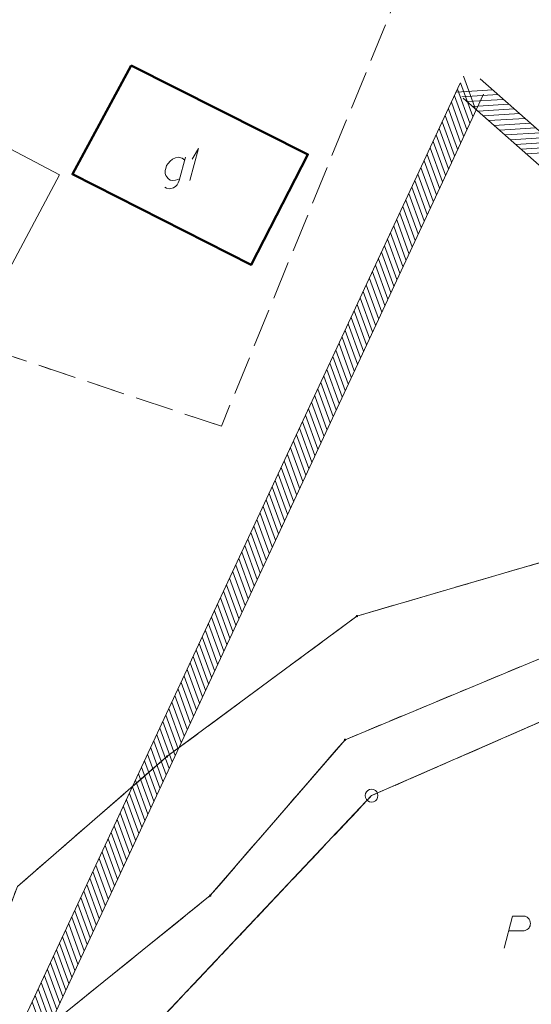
# Model space of a CAD drawing. Header units: metres. Extents: x 5554594 to 5556205, y 5636132 to 5636668.
# Tile 54 of 168: x 5555301 to 5555321, y 5636212 to 5636250. Entities that reach past the tile are written whole.
import ezdxf

# ---------------------------------------------------------------- set-up
doc = ezdxf.new("R2010")
doc.units = ezdxf.units.M
doc.header["$MEASUREMENT"] = 0
doc.header["$XCLIPFRAME"] = 0
doc.linetypes.add('PRZER1-1', pattern=[2, 1, -1])
doc.linetypes.add('PRZER3-1', pattern=[4, 3, -1])
for name, color, linetype, lineweight in [('#RASTER', 7, 'Continuous', 18), ('#skartowane', 7, 'Continuous', 18), ('#zakres', 7, 'Continuous', 18)]:
    doc.layers.add(name, color=color, linetype=linetype, lineweight=lineweight)
for name, color, linetype, lineweight, true_color in [('GEPPGD', 96, 'Continuous', 18, 0x008000), ('GESBZO', 18, 'Continuous', 50, 0x0a0909), ('GESBZO_O', 18, 'Continuous', 50, 0x0a0909), ('GESDZI', 18, 'Continuous', 18, 0x0a0909), ('GESKKL', 96, 'PRZER3-1', 18, 0x008000), ('GESKKL_O', 96, 'PRZER3-1', 18, 0x008000), ('GESUZY', 96, 'PRZER1-1', 18, 0x008000)]:
    doc.layers.add(name, color=color, linetype=linetype, lineweight=lineweight, true_color=true_color)
picture_1 = doc.add_image_def('image1.tif', size_in_pixel=(18897, 11811))

# ---------------------------------------------------------------- blocks, each defined once
blk = doc.blocks.new('EPPGS')
at = {"color": 0, "flags": 128}
blk.add_lwpolyline([(0.5, 0), (0.475528, -0.154508), (0.404508, -0.293893), (0.293893, -0.404508), (0.154508, -0.475528), (0, -0.5), (-0.154508, -0.475528), (-0.293893, -0.404508), (-0.404508, -0.293893), (-0.475528, -0.154508), (-0.5, 0), (-0.475528, 0.154508), (-0.404508, 0.293893), (-0.293893, 0.404508), (-0.154508, 0.475528), (0, 0.5), (0.154508, 0.475528), (0.293893, 0.404508), (0.404508, 0.293893), (0.475528, 0.154508), (0.5, 0)], close=True, dxfattribs=at)
blk = doc.blocks.new('EPPGN')
blk.add_hatch(color=0).paths.add_polyline_path([(0, -0.09), (-0.027812, -0.085595), (-0.052901, -0.072812), (-0.072812, -0.052901), (-0.085595, -0.027812), (-0.09, 0), (-0.085595, 0.027812), (-0.072812, 0.052901), (-0.052901, 0.072812), (-0.027812, 0.085595), (0, 0.09), (0.027812, 0.085595), (0.052901, 0.072812), (0.072812, 0.052901), (0.085595, 0.027812), (0.09, 0), (0.085595, -0.027812), (0.072812, -0.052901), (0.052901, -0.072812), (0.027812, -0.085595)])
blk = doc.blocks.new('*U145')
at = {"layer": 'GESBZO_O', "color": 7, "linetype": 'ByBlock', "lineweight": 18, "flags": 128}
for points in [[(5555307.348, 5636244.627), (5555307.102, 5636243.721), (5555307.063, 5636243.633), (5555307.023, 5636243.554), (5555306.974, 5636243.505), (5555306.876, 5636243.436), (5555306.728, 5636243.396), (5555306.61, 5636243.426), (5555306.551, 5636243.465)], [(5555307.122, 5636243.79), (5555307.053, 5636243.761), (5555306.964, 5636243.731), (5555306.846, 5636243.721), (5555306.748, 5636243.731), (5555306.669, 5636243.8), (5555306.62, 5636243.859), (5555306.58, 5636243.918), (5555306.561, 5636243.997), (5555306.561, 5636244.105), (5555306.58, 5636244.194), (5555306.61, 5636244.302), (5555306.669, 5636244.39), (5555306.758, 5636244.479), (5555306.846, 5636244.548), (5555306.964, 5636244.607), (5555307.082, 5636244.627), (5555307.22, 5636244.597), (5555307.319, 5636244.518)]]:
    blk.add_lwpolyline(points, dxfattribs=at)
blk = doc.blocks.new('*U146')
at = {"layer": 'GESBZO_O', "color": 7, "linetype": 'ByBlock', "lineweight": 18}
for q in [(5555307.515, 5636243.721), (5555307.604, 5636244.548)]:
    blk.add_line((5555307.85, 5636244.971), q, dxfattribs=at)

msp = doc.modelspace()

# ---------------------------------------------------------------- linework, layer by layer
at = {"layer": '#skartowane', "color": 7, "linetype": 'Continuous', "lineweight": 18}
for q in [(5555298.04, 5636246.25), (5555299.26, 5636237.98)]:
    msp.add_line((5555302.44, 5636243.94), q, dxfattribs=at)
at = {"layer": '#zakres', "color": 134, "linetype": 'Continuous', "lineweight": 18}
for p, q in [((5555318.657, 5636246.464), (5555318.178, 5636247.78)), ((5555318.831, 5636247.675), (5555346.831, 5636222.975)), ((5555300.753, 5636210.407), (5555318.047, 5636247.511)), ((5555317.906, 5636247.164), (5555319.304, 5636247.251)), ((5555318.42, 5636245.957), (5555317.941, 5636247.272)), ((5555318.538, 5636246.211), (5555318.059, 5636247.526)), ((5555301.659, 5636209.985), (5555318.953, 5636247.089)), ((5555318.302, 5636245.703), (5555317.823, 5636247.018)), ((5555318.116, 5636246.978), (5555319.514, 5636247.066)), ((5555318.169, 5636246.925), (5555346.169, 5636222.225)), ((5555318.326, 5636246.793), (5555319.724, 5636246.881)), ((5555318.065, 5636245.195), (5555317.586, 5636246.511)), ((5555318.183, 5636245.449), (5555317.704, 5636246.765)), ((5555318.536, 5636246.608), (5555319.934, 5636246.695)), ((5555318.746, 5636246.423), (5555320.144, 5636246.51)), ((5555317.947, 5636244.942), (5555317.468, 5636246.257)), ((5555318.956, 5636246.237), (5555320.354, 5636246.325)), ((5555319.166, 5636246.052), (5555320.563, 5636246.14)), ((5555317.71, 5636244.434), (5555317.231, 5636245.75)), ((5555317.829, 5636244.688), (5555317.35, 5636246.003)), ((5555319.376, 5636245.867), (5555320.773, 5636245.955)), ((5555319.586, 5636245.682), (5555320.983, 5636245.769)), ((5555317.592, 5636244.18), (5555317.113, 5636245.496)), ((5555319.796, 5636245.497), (5555321.193, 5636245.584)), ((5555320.006, 5636245.311), (5555321.403, 5636245.399)), ((5555317.355, 5636243.673), (5555316.876, 5636244.988)), ((5555317.474, 5636243.926), (5555316.995, 5636245.242)), ((5555320.216, 5636245.126), (5555321.613, 5636245.214)), ((5555320.426, 5636244.941), (5555321.823, 5636245.028)), ((5555317.237, 5636243.419), (5555316.758, 5636244.734)), ((5555320.636, 5636244.756), (5555322.033, 5636244.843)), ((5555317.001, 5636242.911), (5555316.521, 5636244.227)), ((5555317.119, 5636243.165), (5555316.64, 5636244.481)), ((5555316.882, 5636242.658), (5555316.403, 5636243.973)), ((5555316.646, 5636242.15), (5555316.167, 5636243.465)), ((5555316.764, 5636242.404), (5555316.285, 5636243.719)), ((5555316.527, 5636241.896), (5555316.048, 5636243.212)), ((5555316.291, 5636241.389), (5555315.812, 5636242.704)), ((5555316.409, 5636241.642), (5555315.93, 5636242.958)), ((5555316.173, 5636241.135), (5555315.693, 5636242.45)), ((5555315.936, 5636240.627), (5555315.457, 5636241.943)), ((5555316.054, 5636240.881), (5555315.575, 5636242.197)), ((5555315.818, 5636240.373), (5555315.339, 5636241.689)), ((5555315.581, 5636239.866), (5555315.102, 5636241.181)), ((5555315.699, 5636240.12), (5555315.22, 5636241.435)), ((5555315.463, 5636239.612), (5555314.984, 5636240.928)), ((5555315.226, 5636239.105), (5555314.747, 5636240.42)), ((5555315.344, 5636239.358), (5555314.865, 5636240.674)), ((5555315.108, 5636238.851), (5555314.629, 5636240.166)), ((5555314.871, 5636238.343), (5555314.392, 5636239.659)), ((5555314.99, 5636238.597), (5555314.511, 5636239.912)), ((5555314.753, 5636238.089), (5555314.274, 5636239.405)), ((5555314.516, 5636237.582), (5555314.037, 5636238.897)), ((5555314.635, 5636237.836), (5555314.156, 5636239.151)), ((5555314.398, 5636237.328), (5555313.919, 5636238.644)), ((5555314.162, 5636236.82), (5555313.683, 5636238.136)), ((5555314.28, 5636237.074), (5555313.801, 5636238.39)), ((5555314.043, 5636236.567), (5555313.564, 5636237.882)), ((5555313.807, 5636236.059), (5555313.328, 5636237.375)), ((5555313.925, 5636236.313), (5555313.446, 5636237.628)), ((5555313.688, 5636235.805), (5555313.209, 5636237.121)), ((5555313.452, 5636235.298), (5555312.973, 5636236.613)), ((5555313.57, 5636235.552), (5555313.091, 5636236.867)), ((5555313.334, 5636235.044), (5555312.854, 5636236.359)), ((5555313.097, 5636234.536), (5555312.618, 5636235.852)), ((5555313.215, 5636234.79), (5555312.736, 5636236.106)), ((5555312.979, 5636234.283), (5555312.5, 5636235.598)), ((5555312.742, 5636233.775), (5555312.263, 5636235.091)), ((5555312.86, 5636234.029), (5555312.381, 5636235.344)), ((5555312.624, 5636233.521), (5555312.145, 5636234.837)), ((5555312.387, 5636233.014), (5555311.908, 5636234.329)), ((5555312.506, 5636233.267), (5555312.026, 5636234.583)), ((5555312.269, 5636232.76), (5555311.79, 5636234.075)), ((5555312.032, 5636232.252), (5555311.553, 5636233.568)), ((5555312.151, 5636232.506), (5555311.672, 5636233.822)), ((5555311.796, 5636231.745), (5555311.317, 5636233.06)), ((5555311.914, 5636231.999), (5555311.435, 5636233.314)), ((5555311.677, 5636231.491), (5555311.198, 5636232.806)), ((5555311.441, 5636230.983), (5555310.962, 5636232.299)), ((5555311.559, 5636231.237), (5555311.08, 5636232.553)), ((5555311.323, 5636230.73), (5555310.844, 5636232.045)), ((5555311.086, 5636230.222), (5555310.607, 5636231.538)), ((5555311.204, 5636230.476), (5555310.725, 5636231.791)), ((5555310.968, 5636229.968), (5555310.489, 5636231.284)), ((5555310.731, 5636229.461), (5555310.252, 5636230.776)), ((5555310.849, 5636229.714), (5555310.37, 5636231.03)), ((5555310.613, 5636229.207), (5555310.134, 5636230.522)), ((5555310.376, 5636228.699), (5555309.897, 5636230.015)), ((5555310.495, 5636228.953), (5555310.016, 5636230.269)), ((5555310.258, 5636228.446), (5555309.779, 5636229.761)), ((5555310.021, 5636227.938), (5555309.542, 5636229.253)), ((5555310.14, 5636228.192), (5555309.661, 5636229.507)), ((5555309.903, 5636227.684), (5555309.424, 5636229)), ((5555309.667, 5636227.177), (5555309.187, 5636228.492)), ((5555309.785, 5636227.43), (5555309.306, 5636228.746)), ((5555309.548, 5636226.923), (5555309.069, 5636228.238)), ((5555309.312, 5636226.415), (5555308.833, 5636227.731)), ((5555309.43, 5636226.669), (5555308.951, 5636227.984)), ((5555309.193, 5636226.161), (5555308.714, 5636227.477)), ((5555308.957, 5636225.654), (5555308.478, 5636226.969)), ((5555309.075, 5636225.908), (5555308.596, 5636227.223)), ((5555308.839, 5636225.4), (5555308.359, 5636226.716)), ((5555308.602, 5636224.893), (5555308.123, 5636226.208)), ((5555308.72, 5636225.146), (5555308.241, 5636226.462)), ((5555308.484, 5636224.639), (5555308.005, 5636225.954)), ((5555308.247, 5636224.131), (5555307.768, 5636225.447)), ((5555308.365, 5636224.385), (5555307.886, 5636225.7)), ((5555308.129, 5636223.877), (5555307.65, 5636225.193)), ((5555307.892, 5636223.37), (5555307.413, 5636224.685)), ((5555308.01, 5636223.624), (5555307.531, 5636224.939)), ((5555307.774, 5636223.116), (5555307.295, 5636224.431)), ((5555307.537, 5636222.608), (5555307.058, 5636223.924)), ((5555307.656, 5636222.862), (5555307.177, 5636224.178)), ((5555307.419, 5636222.355), (5555306.94, 5636223.67)), ((5555307.182, 5636221.847), (5555306.703, 5636223.163)), ((5555307.301, 5636222.101), (5555306.822, 5636223.416)), ((5555307.064, 5636221.593), (5555306.585, 5636222.909)), ((5555306.828, 5636221.086), (5555306.349, 5636222.401)), ((5555306.946, 5636221.339), (5555306.467, 5636222.655)), ((5555306.709, 5636220.832), (5555306.23, 5636222.147)), ((5555306.473, 5636220.324), (5555305.994, 5636221.64)), ((5555306.591, 5636220.578), (5555306.112, 5636221.894)), ((5555306.354, 5636220.071), (5555305.875, 5636221.386)), ((5555306.118, 5636219.563), (5555305.639, 5636220.878)), ((5555306.236, 5636219.817), (5555305.757, 5636221.132)), ((5555306, 5636219.309), (5555305.52, 5636220.625)), ((5555305.763, 5636218.802), (5555305.284, 5636220.117)), ((5555305.881, 5636219.055), (5555305.402, 5636220.371)), ((5555305.645, 5636218.548), (5555305.166, 5636219.863)), ((5555305.408, 5636218.04), (5555304.929, 5636219.356)), ((5555305.526, 5636218.294), (5555305.047, 5636219.61)), ((5555305.29, 5636217.786), (5555304.811, 5636219.102)), ((5555305.053, 5636217.279), (5555304.574, 5636218.594)), ((5555305.172, 5636217.533), (5555304.692, 5636218.848)), ((5555304.935, 5636217.025), (5555304.456, 5636218.341)), ((5555304.698, 5636216.518), (5555304.219, 5636217.833)), ((5555304.817, 5636216.771), (5555304.338, 5636218.087)), ((5555304.58, 5636216.264), (5555304.101, 5636217.579)), ((5555304.343, 5636215.756), (5555303.864, 5636217.072)), ((5555304.462, 5636216.01), (5555303.983, 5636217.325)), ((5555304.225, 5636215.502), (5555303.746, 5636216.818)), ((5555303.989, 5636214.995), (5555303.51, 5636216.31)), ((5555304.107, 5636215.249), (5555303.628, 5636216.564)), ((5555303.87, 5636214.741), (5555303.391, 5636216.057)), ((5555303.634, 5636214.233), (5555303.155, 5636215.549)), ((5555303.752, 5636214.487), (5555303.273, 5636215.803)), ((5555303.515, 5636213.98), (5555303.036, 5636215.295)), ((5555303.279, 5636213.472), (5555302.8, 5636214.788)), ((5555303.397, 5636213.726), (5555302.918, 5636215.041)), ((5555303.042, 5636212.965), (5555302.563, 5636214.28)), ((5555303.161, 5636213.218), (5555302.682, 5636214.534)), ((5555302.924, 5636212.711), (5555302.445, 5636214.026)), ((5555302.687, 5636212.203), (5555302.208, 5636213.519)), ((5555302.806, 5636212.457), (5555302.327, 5636213.772)), ((5555302.569, 5636211.949), (5555302.09, 5636213.265)), ((5555302.333, 5636211.442), (5555301.854, 5636212.757)), ((5555302.451, 5636211.696), (5555301.972, 5636213.011)), ((5555302.214, 5636211.188), (5555301.735, 5636212.504)), ((5555301.978, 5636210.68), (5555301.499, 5636211.996)), ((5555302.096, 5636210.934), (5555301.617, 5636212.25)), ((5555301.859, 5636210.427), (5555301.38, 5636211.742))]:
    msp.add_line(p, q, dxfattribs=at)
at = {"layer": 'GESBZO', "color": 7, "linetype": 'Continuous', "lineweight": 50, "flags": 128}
msp.add_lwpolyline([(5555305.231, 5636248.205), (5555312.117, 5636244.738), (5555309.913, 5636240.44), (5555302.946, 5636243.967), (5555305.231, 5636248.205)], close=True, dxfattribs=at)
at = {"layer": 'GESDZI', "color": 96, "linetype": 'Continuous', "lineweight": 18, "flags": 128}
for points in [[(5555286.067, 5636191.382), (5555290.474, 5636196.617), (5555298.924, 5636211.274), (5555300.802, 5636216.239), (5555306.629, 5636221.293), (5555314.027, 5636226.763), (5555322.941, 5636229.367), (5555332.099, 5636232.226), (5555336.038, 5636234.966), (5555341.244, 5636240.506), (5555345.595, 5636246.667), (5555346.919, 5636250.929), (5555350.511, 5636266.746), (5555356.45, 5636289.299), (5555358.339, 5636293.784), (5555360.401, 5636298.993), (5555368.852, 5636315.791), (5555371.456, 5636320.171)], [(5555363.383, 5636296.607), (5555358.496, 5636286.926), (5555355.108, 5636274.55), (5555351.304, 5636258.606), (5555348.008, 5636245.775), (5555345.487, 5636240.964), (5555341.618, 5636235.796), (5555338.015, 5636232.745), (5555331.448, 5636229.391), (5555313.564, 5636221.951), (5555308.316, 5636215.886), (5555301.249, 5636210.182), (5555301.149, 5636206.684), (5555298.143, 5636200.176), (5555294.339, 5636194.538), (5555291.065, 5636191.382)], [(5555301.249, 5636210.182), (5555308.316, 5636215.886), (5555313.564, 5636221.951), (5555331.448, 5636229.391), (5555338.015, 5636232.745), (5555341.618, 5636235.796), (5555345.487, 5636240.964), (5555348.008, 5636245.775), (5555351.304, 5636258.606), (5555355.108, 5636274.55), (5555358.496, 5636286.926), (5555363.383, 5636296.607)], [(5555365.522, 5636294.018), (5555364.45, 5636292.072), (5555357.85, 5636271.745), (5555350.621, 5636246.071), (5555348.765, 5636239.257), (5555338.556, 5636230.241), (5555314.596, 5636219.774), (5555303.539, 5636208.058), (5555301.249, 5636210.182)], [(5555303.539, 5636208.058), (5555314.596, 5636219.774), (5555338.556, 5636230.241), (5555348.765, 5636239.257), (5555374.338, 5636220.839)]]:
    msp.add_lwpolyline(points, dxfattribs=at)
msp.add_lwpolyline([(5555280.777, 5636227.568), (5555285.05, 5636232.31), (5555289.79, 5636240.47), (5555302.66, 5636268.89), (5555307.64, 5636279.94), (5555313.36, 5636286.16), (5555323.464, 5636270.143), (5555330.681, 5636262.484), (5555338.272, 5636254.204), (5555345.595, 5636246.667), (5555341.244, 5636240.506), (5555336.038, 5636234.966), (5555332.099, 5636232.226), (5555322.941, 5636229.367), (5555314.027, 5636226.763), (5555306.629, 5636221.293), (5555300.802, 5636216.239), (5555298.924, 5636211.274), (5555285.045, 5636223.354), (5555280.777, 5636227.568)], close=True, dxfattribs=at)
at = {"layer": 'GESKKL', "color": 96, "linetype": 'PRZER3-1', "lineweight": 18, "ltscale": 0.5, "true_color": 0x008000}
msp.add_lwpolyline([(5555345.595, 5636246.667), (5555338.272, 5636254.204), (5555330.681, 5636262.484), (5555323.464, 5636270.143), (5555308.747, 5636234.156), (5555289.79, 5636240.47), (5555285.05, 5636232.31), (5555280.777, 5636227.568), (5555285.045, 5636223.354), (5555298.924, 5636211.274), (5555300.802, 5636216.239), (5555306.629, 5636221.293), (5555314.027, 5636226.763), (5555322.941, 5636229.367), (5555332.099, 5636232.226), (5555336.038, 5636234.966), (5555341.244, 5636240.506), (5555345.595, 5636246.667)], close=True, dxfattribs=at)
msp.add_lwpolyline([(5555318.702, 5636209.639), (5555309.761, 5636203.5), (5555303.539, 5636208.058), (5555314.596, 5636219.774), (5555338.556, 5636230.241), (5555348.765, 5636239.257)], dxfattribs=at)
at = {"layer": 'GESKKL_O', "color": 96, "linetype": 'Continuous', "lineweight": 18, "true_color": 0x008000, "flags": 128}
msp.add_lwpolyline([(5555319.756, 5636213.835), (5555320.091, 5636215.085), (5555320.514, 5636215.085), (5555320.573, 5636215.075), (5555320.602, 5636215.065), (5555320.661, 5636215.036), (5555320.701, 5636215.006), (5555320.73, 5636214.967), (5555320.76, 5636214.918), (5555320.779, 5636214.849), (5555320.789, 5636214.79), (5555320.779, 5636214.741), (5555320.77, 5636214.701), (5555320.75, 5636214.662), (5555320.73, 5636214.632), (5555320.701, 5636214.593), (5555320.661, 5636214.563), (5555320.632, 5636214.544), (5555320.583, 5636214.524), (5555320.534, 5636214.514), (5555319.943, 5636214.514)], dxfattribs=at)
at = {"layer": 'GESUZY', "color": 96, "linetype": 'PRZER1-1', "lineweight": 18, "ltscale": 0.5, "true_color": 0x008000}
for points in [[(5555286.067, 5636191.382), (5555290.474, 5636196.617), (5555298.924, 5636211.274), (5555300.802, 5636216.239), (5555306.629, 5636221.293), (5555314.027, 5636226.763), (5555322.941, 5636229.367), (5555332.099, 5636232.226), (5555336.038, 5636234.966), (5555341.244, 5636240.506), (5555345.595, 5636246.667), (5555346.919, 5636250.929), (5555350.511, 5636266.746), (5555356.45, 5636289.299), (5555358.339, 5636293.784), (5555360.401, 5636298.993), (5555368.852, 5636315.791), (5555371.456, 5636320.171)], [(5555363.383, 5636296.607), (5555358.496, 5636286.926), (5555355.108, 5636274.55), (5555351.304, 5636258.606), (5555348.008, 5636245.775), (5555345.487, 5636240.964), (5555341.618, 5636235.796), (5555338.015, 5636232.745), (5555331.448, 5636229.391), (5555313.564, 5636221.951), (5555308.316, 5636215.886), (5555301.249, 5636210.182), (5555301.149, 5636206.684), (5555298.143, 5636200.176), (5555294.339, 5636194.538), (5555291.065, 5636191.382)], [(5555365.522, 5636294.018), (5555364.45, 5636292.072), (5555357.85, 5636271.745), (5555350.621, 5636246.071), (5555348.765, 5636239.257), (5555338.556, 5636230.241), (5555314.596, 5636219.774), (5555303.539, 5636208.058), (5555301.249, 5636210.182), (5555308.316, 5636215.886), (5555313.564, 5636221.951), (5555331.448, 5636229.391), (5555338.015, 5636232.745), (5555341.618, 5636235.796), (5555345.487, 5636240.964)], [(5555308.747, 5636234.156), (5555289.79, 5636240.47), (5555302.66, 5636268.89), (5555307.64, 5636279.94), (5555313.36, 5636286.16), (5555323.464, 5636270.143)], [(5555308.747, 5636234.156), (5555289.79, 5636240.47), (5555285.05, 5636232.31), (5555280.777, 5636227.568), (5555285.045, 5636223.354), (5555298.924, 5636211.274), (5555300.802, 5636216.239), (5555306.629, 5636221.293), (5555314.027, 5636226.763), (5555322.941, 5636229.367), (5555332.099, 5636232.226), (5555336.038, 5636234.966), (5555341.244, 5636240.506), (5555345.595, 5636246.667), (5555338.272, 5636254.204), (5555330.681, 5636262.484), (5555323.464, 5636270.143)], [(5555318.702, 5636209.639), (5555309.761, 5636203.5), (5555303.539, 5636208.058), (5555314.596, 5636219.774), (5555338.556, 5636230.241), (5555348.765, 5636239.257)]]:
    msp.add_lwpolyline(points, dxfattribs=at)

# ---------------------------------------------------------------- block references
at = {"layer": 'GEPPGD', "color": 96, "lineweight": 18, "true_color": 0x008000, "xscale": 0.5, "yscale": 0.5, "zscale": 0.5, "rotation": 90}
for name, p in [('EPPGN', (5555314.027, 5636226.763)), ('EPPGN', (5555313.564, 5636221.951)), ('EPPGN', (5555306.629, 5636221.293)), ('EPPGS', (5555314.596, 5636219.774)), ('EPPGN', (5555308.316, 5636215.886))]:
    msp.add_blockref(name, p, dxfattribs=at)
at = {"layer": 'GESBZO_O', "color": 7, "linetype": 'Continuous', "lineweight": 18}
for name in ['*U146', '*U145']:
    msp.add_blockref(name, (0, 0), dxfattribs=at)

# ---------------------------------------------------------------- pictures from other files: only their frames are drawn
at = {"layer": '#RASTER', "color": 252, "linetype": 'Continuous', "lineweight": 18}
image = msp.add_image(picture_1, insert=(5554593.51, 5636131.7), size_in_units=(811.166, 518.086), dxfattribs=at)
image.set_boundary_path([(-0.5, -0.5), (-0.5, 11810.5), (18896.5, 11810.5), (18896.5, -0.5), (-0.5, -0.5)])
image.dxf.flags = 15

doc.saveas('drawing.dxf')
